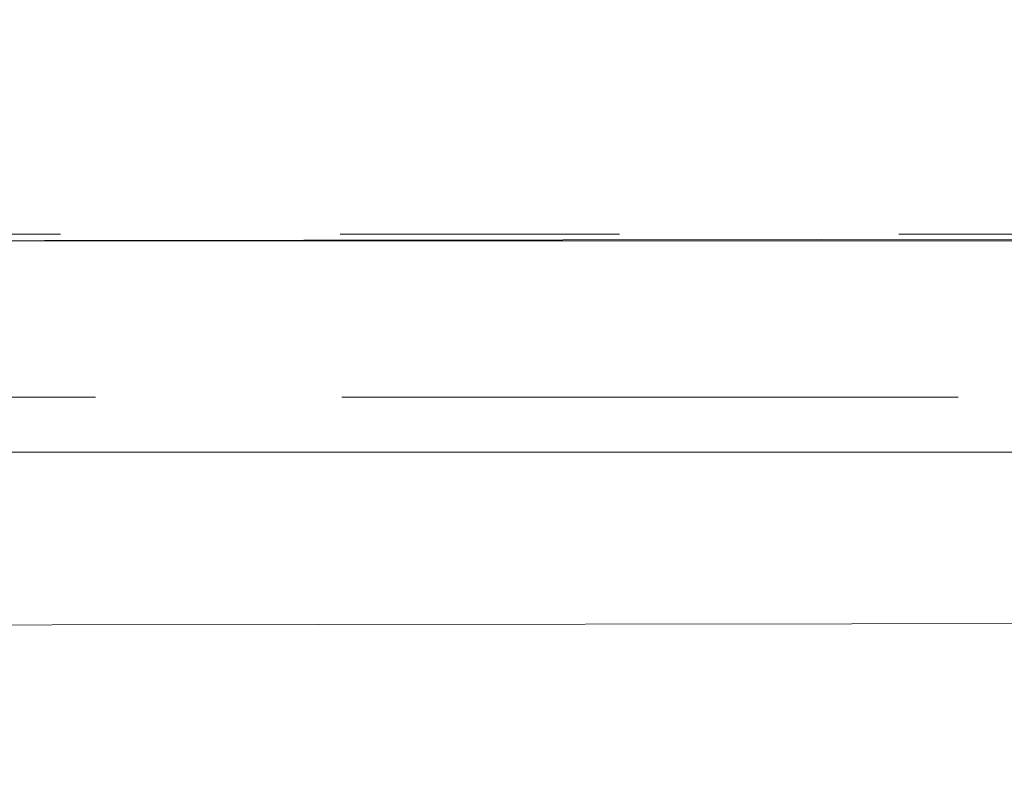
# Model space of a CAD drawing. Header units: millimetres. Extents: x -70269 to 35056, y -51814 to 48966.
# Tile 208 of 220: x -31712 to -30866, y 32450 to 33105. Entities that reach past the tile are written whole.
import ezdxf

# ---------------------------------------------------------------- set-up
doc = ezdxf.new("R2010")
doc.units = ezdxf.units.MM
doc.linetypes.add('Przerywana', pattern=[48, 24, -24])
doc.linetypes.add('Przerywana podwójnie', pattern=[109.361107, 52.916665, -21.166666, 14.111111, -21.166666])
for name, color, linetype, lineweight, true_color in [('103-Z Zakres opracowania_Nr_pióra__95', 7, 'Continuous', 140, 0x7c7c7c), ('410-K Osie główne_Nr_pióra__95', 7, 'Continuous', 20, 0x7c7c7c), ('420-K Ściany_Nr_pióra__95', 7, 'Continuous', 20, 0x7c7c7c), ('Nowe_460 - Stropy_Nr_pióra__95', 7, 'Continuous', 13, 0x7c7c7c)]:
    doc.layers.add(name, color=color, linetype=linetype, lineweight=lineweight, true_color=true_color)
doc.layers.add('201-A Ppoż_Nr_pióra__31', color=1, linetype='Continuous', lineweight=30)
doc.layers.add('XREF', color=8, linetype='Continuous', lineweight=9)
doc.linetypes.add('PPOZ REI 60', pattern='A,0,[1,A.01 RZUT PARTERU1.Shx,S=1.984127,R=0,X=0,Y=0],-400,0', length=400)

# ---------------------------------------------------------------- blocks, each defined once
blk = doc.blocks.new('parter 2025.10.15')
at = {"layer": '103-Z Zakres opracowania_Nr_pióra__95', "color": 8, "linetype": 'Przerywana', "lineweight": 5}
blk.add_lwpolyline([(-45.532, 3079.651), (654.372, 3079.651), (654.372, 2747.807), (1099.745, 2747.807), (1099.745, 2276.766), (655.294, 2276.766), (655.294, -103.948), (-45.532, -103.948)], close=True, dxfattribs=at)
at = {"layer": '201-A Ppoż_Nr_pióra__31', "color": 8, "linetype": 'PPOZ REI 60', "lineweight": 5}
blk.add_line((641.512, 2729.084), (1082.626, 2729.084), dxfattribs=at)
at = {"layer": '410-K Osie główne_Nr_pióra__95', "color": 8, "linetype": 'Przerywana podwójnie', "lineweight": 5}
blk.add_line((-63.001, 2733.809), (1039.917, 2733.809), dxfattribs=at)
at = {"layer": '420-K Ściany_Nr_pióra__95', "color": 8, "linetype": 'Continuous', "lineweight": 5, "flags": 128}
for points in [[(1099.745, 2747.807), (654.704, 2747.249)], [(654.746, 2714.249), (1066.745, 2714.766)]]:
    blk.add_lwpolyline(points, dxfattribs=at)
at = {"layer": 'Nowe_460 - Stropy_Nr_pióra__95', "color": 8, "linetype": 'Continuous', "lineweight": 5, "flags": 128}
blk.add_lwpolyline([(1099.745, 2747.249), (655.137, 2747.249), (655.727, 2276.766), (1099.745, 2276.766)], close=True, dxfattribs=at)

msp = doc.modelspace()

# ---------------------------------------------------------------- block references
at = {"layer": 'XREF', "xscale": 10, "yscale": 10, "zscale": 10}
msp.add_blockref('parter 2025.10.15', (-38460.61, 5442.28), dxfattribs=at)

doc.saveas('drawing.dxf')
